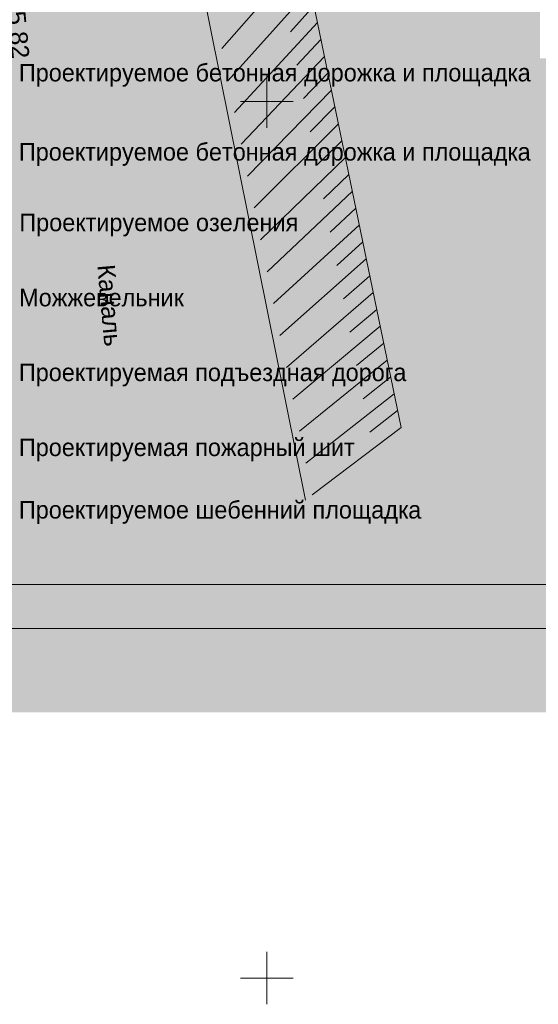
# Model space of a CAD drawing. Header units: millimetres. Extents: x 918404 to 1362154, y 4120617 to 4364104.
# Tile 200 of 256: x 1128787 to 1134700, y 4120617 to 4131852. Entities that reach past the tile are written whole.
import ezdxf

# ---------------------------------------------------------------- set-up
doc = ezdxf.new("R2010")
doc.units = ezdxf.units.MM
doc.header["$MEASUREMENT"] = 0
for name, color, linetype, lineweight in [('(001) Сетка_Ном._пера__132', 132, 'Continuous', 18), ('(027) Гидрография_Ном._пера__7', 7, 'Continuous', 18), ('0_Ном._пера__174', 174, 'Continuous', 18), ('0_Ном._пера__255', 255, 'Continuous', 18), ('0_Ном._пера__4', 4, 'Continuous', 18), ('0_Ном._пера__7', 7, 'Continuous', 18), ('ВЫСОТА_Ном._пера__7', 7, 'Continuous', 18), ('Откос_Ном._пера__7', 7, 'Continuous', 18), ('Текст_Ном._пера__7', 7, 'Continuous', 18)]:
    doc.layers.add(name, color=color, linetype=linetype, lineweight=lineweight)
doc.styles.add('СГЕНЕРИР_СТИЛЬ_1', font='arial.ttf')
doc.styles.add('СГЕНЕРИР_СТИЛЬ_7', font='txt')

msp = doc.modelspace()

# ---------------------------------------------------------------- hatches: boundary and pattern name
at = {"layer": '0_Ном._пера__255', "linetype": 'Continuous'}
h = msp.add_hatch(color=256, dxfattribs=at)
h.paths.add_polyline_path([(1111134.3, 4156442.9), (1111134.3, 4123947.1), (1153992.6, 4123947.1), (1153992.6, 4156442.9)])
h.paths.add_polyline_path([(1114175.7, 4149236.9), (1114175.7, 4153171.3), (1126290, 4153171.3), (1126290, 4152074.4), (1131973.2, 4152074.4), (1131973.2, 4153192), (1140411.8, 4153192), (1140411.8, 4131410.6), (1134721.4, 4131410.6), (1134721.4, 4134854.4), (1124905.8, 4134854.4), (1124905.8, 4126774), (1114175.7, 4126774)], flags=0)

# ---------------------------------------------------------------- linework, layer by layer
at = {"layer": '(001) Сетка_Ном._пера__132', "linetype": 'Continuous'}
for p, q in [((1131604.5, 4131216.9), (1131604.5, 4130616.9)), ((1131304.5, 4130916.9), (1131904.5, 4130916.9)), ((1131604.5, 4121216.9), (1131604.5, 4120616.9)), ((1131304.5, 4120916.9), (1131904.5, 4120916.9))]:
    msp.add_line(p, q, dxfattribs=at)
at = {"layer": '0_Ном._пера__174', "linetype": 'Continuous', "flags": 128}
for points in [[(1111825, 4154186.1), (1153825.9, 4154186.1), (1153825.9, 4124906.1), (1111825, 4124906.1)], [(1113825, 4153686.1), (1153325.9, 4153686.1), (1153325.9, 4125406.1), (1113825, 4125406.1)]]:
    msp.add_lwpolyline(points, close=True, dxfattribs=at)
at = {"layer": '0_Ном._пера__4', "linetype": 'Continuous', "flags": 128}
msp.add_lwpolyline([(1132044.2, 4126368.4), (1130636.2, 4133380.2), (1130433.9, 4135541.3), (1130558.9, 4138795.8)], dxfattribs=at)
at = {"layer": '0_Ном._пера__7', "linetype": 'Continuous', "flags": 128}
msp.add_lwpolyline([(1132757.5, 4139898.1), (1132639.4, 4139387.8), (1132388.8, 4139217.4), (1132063.3, 4139028.9), (1131795.1, 4138846.1), (1131694.6, 4138660.1), (1131605.7, 4138351.3), (1131590.6, 4138159.5), (1131605.4, 4137911.2), (1131592.2, 4137477.5), (1131600.1, 4136103.5), (1131605.3, 4135216.3), (1131741.7, 4133953), (1133136.4, 4127198.8)], dxfattribs=at)
at = {"layer": 'Откос_Ном._пера__7', "linetype": 'Continuous'}
for p, q in [((1132023.6, 4132587.9), (1131090.3, 4131521.9)), ((1132103, 4132203), (1131164.1, 4131158.3)), ((1132142.8, 4132010.5), (1131873.4, 4131714.8)), ((1132182.5, 4131818), (1131238, 4130794.7)), ((1132222.3, 4131625.6), (1131949, 4131333.5)), ((1132262, 4131433.1), (1131311.8, 4130431.1)), ((1132301.8, 4131240.6), (1132024.5, 4130952.3)), ((1132341.5, 4131048.2), (1131385.6, 4130067.4)), ((1132381.2, 4130855.7), (1132100.1, 4130571.2)), ((1132421, 4130663.2), (1131459.4, 4129703.7)), ((1132460.7, 4130470.8), (1132175.6, 4130190.2)), ((1132500.5, 4130278.3), (1131533.3, 4129339.9)), ((1132540.2, 4130085.8), (1132251.1, 4129809.4)), ((1132580, 4129893.4), (1131607.1, 4128976.2)), ((1132619.7, 4129700.9), (1132326.7, 4129428.6)), ((1132659.5, 4129508.4), (1131680.9, 4128612.4)), ((1132699.2, 4129316), (1132402.2, 4129048)), ((1132738.9, 4129123.5), (1131754.7, 4128248.5)), ((1132778.7, 4128931), (1132477.8, 4128667.5)), ((1132818.4, 4128738.6), (1131828.5, 4127884.7)), ((1132858.2, 4128546.1), (1132553.3, 4128287.1)), ((1132897.9, 4128353.6), (1131902.4, 4127520.8)), ((1132937.7, 4128161.2), (1132628.9, 4127906.9)), ((1132977.4, 4127968.7), (1131976.2, 4127156.9)), ((1133017.1, 4127776.2), (1132704.5, 4127526.7)), ((1133056.9, 4127583.8), (1132050, 4126792.9)), ((1133096.6, 4127391.3), (1132780.1, 4127146.7)), ((1133136.4, 4127198.8), (1132123.8, 4126428.9))]:
    msp.add_line(p, q, dxfattribs=at)

# ---------------------------------------------------------------- texts
at = {"layer": '(027) Гидрография_Ном._пера__7', "linetype": 'Continuous', "insert": (1129669.2, 4129049.4), "char_height": 200, "attachment_point": 7, "rotation": 275.01394, "style": 'СГЕНЕРИР_СТИЛЬ_1'}
msp.add_mtext('{Каналь}', dxfattribs=at)
at = {"layer": 'ВЫСОТА_Ном._пера__7', "linetype": 'Continuous', "insert": (1128580, 4133452.1), "char_height": 200, "attachment_point": 4, "rotation": 275.32967, "style": 'СГЕНЕРИР_СТИЛЬ_1'}
msp.add_mtext('{урз водо 425.82}', dxfattribs=at)
at = {"layer": 'Текст_Ном._пера__7', "linetype": 'Continuous', "char_height": 200, "attachment_point": 7, "style": 'СГЕНЕРИР_СТИЛЬ_7'}
for s, insert in [('{Проектируемое бетонная дорожка и площадка}', (1128777.7, 4131087.3)), ('{Проектируемое бетонная дорожка и площадка}', (1128777.7, 4130183.6)), ('{Проектируемое озеления}', (1128782.4, 4129378)), ('{Можжевельник}', (1128781, 4128578.5)), ('{Проектируемая подъездная дорога}', (1128777.7, 4127667.5)), ('{Проектируемая пожарный шит}', (1128777.7, 4126812.2)), ('{Проектируемое шебенний площадка}', (1128777.7, 4126099))]:
    msp.add_mtext(s, dxfattribs=dict(at, insert=insert))

doc.saveas('drawing.dxf')
